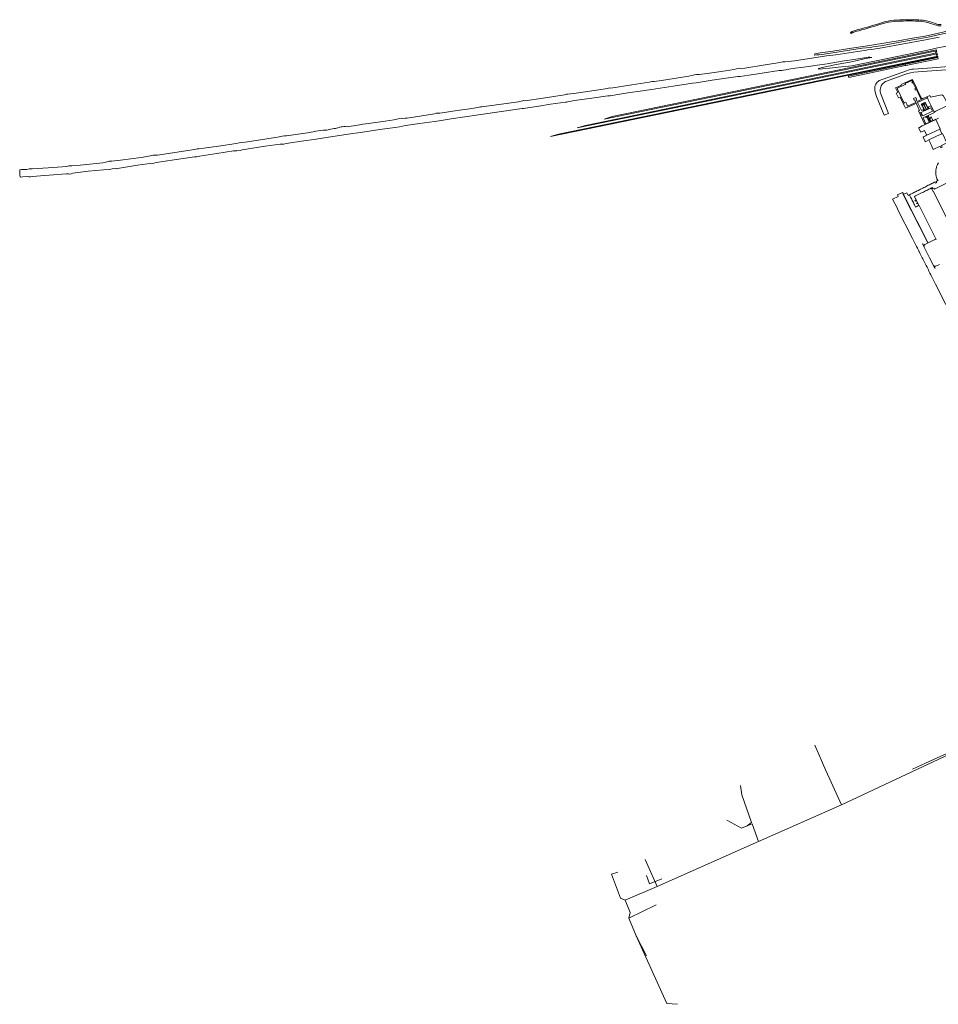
# Model space of a CAD drawing. Extents: x 148869 to 161638, y 453607 to 469810.
# Tile 2 of 256: x 150256 to 151730, y 460467 to 462046. Entities that reach past the tile are written whole.
import ezdxf
from ezdxf.lldxf.tags import DXFTag

# ---------------------------------------------------------------- set-up
doc = ezdxf.new("R2010")
doc.units = 0
for name, color, linetype, lineweight in [('B-OI-RI-DRUKLEIDING-G-niet meenemen', 190, 'RI-PERS', 18), ('B-RO-VH-VERHARDING_ASFALT-GV', 251, 'CONTINUOUS', 18), ('B-RO-VH-VERHARDING_GESLOTEN-GV', 251, 'CONTINUOUS', 18), ('B-RO-VH-VERHARDING_HALFVERHARDING-GV', 251, 'CONTINUOUS', 18), ('B-RO-VH-VERHARDING_OPEN-GV', 251, 'CONTINUOUS', 18)]:
    doc.layers.add(name, color=color, linetype=linetype, lineweight=lineweight)
tags = doc.linetypes.add('RI-PERS', pattern='A,7,-2,["P",Standard,S=1.8,R=0,X=-0.5,Y=-0.9],-2,7,-2,[102,NLCS.SHX,S=1,R=180,X=0,Y=0],-2', length=22).pattern_tags.tags
tags[6] = DXFTag(74, 10)

msp = doc.modelspace()

# ---------------------------------------------------------------- linework, layer by layer
at = {"layer": 'B-OI-RI-DRUKLEIDING-G-niet meenemen'}
for p, q in [((151803.2, 460894.3), (151574, 460786.8)), ((151549.2, 460842.1), (151531.3, 460882.5)), ((151755, 460874.3), (151709, 460853.7)), ((151709, 460853.7), (151688.3, 460844.3)), ((151574, 460786.8), (151549.2, 460842.1)), ((151414.2, 460802.9), (151412.4, 460817.7)), ((151414.2, 460802.9), (151429.6, 460758.6)), ((151574, 460786.8), (151441.1, 460727.9)), ((151413.6, 460749.3), (151390, 460762.5)), ((151423.1, 460753.2), (151413.6, 460749.3)), ((151423.1, 460753.2), (151429.6, 460758.6)), ((151430.8, 460756.6), (151423.1, 460753.2)), ((151441.1, 460727.9), (151430.8, 460756.6)), ((151441.1, 460727.9), (151278.3, 460655.9)), ((151278.3, 460655.9), (151259, 460699.1)), ((151205.4, 460675.7), (151215.5, 460679)), ((151219.5, 460636.9), (151205.4, 460675.7)), ((151266, 460660), (151261.2, 460673.4)), ((151286.1, 460668), (151266, 460660)), ((151227, 460633.7), (151278.3, 460655.9)), ((151227, 460633.7), (151219.5, 460636.9)), ((151227, 460633.7), (151235.1, 460614.3)), ((151233.1, 460605.3), (151276.8, 460626.2)), ((151235.1, 460614.3), (151233.1, 460605.3)), ((151233.1, 460605.3), (151244.6, 460576.8)), ((151244.6, 460576.8), (151261.4, 460544.4)), ((151244.6, 460576.8), (151294.1, 460468.3)), ((151294.1, 460468.3), (151311.3, 460466.9))]:
    msp.add_line(p, q, dxfattribs=at)
at = {"layer": 'B-RO-VH-VERHARDING_ASFALT-GV'}
for points in [[(151697.5, 462045.8, 0.036148), (151658.2, 462045.3)], [(151601.2, 462030.5, 0.048608), (151588.5, 462025.9)], [(151640, 462041.9, -0.015297), (151601.2, 462030.5)], [(151601.9, 462028.6, 0.013488), (151640.8, 462040.1)], [(151658.2, 462045.3, 0.057103), (151640, 462041.9)], [(151640.8, 462040.1, -0.061212), (151658.5, 462043.3)], [(151658.5, 462043.3, -0.036563), (151697.7, 462043.8)], [(151717.9, 462042.3, 0.090566), (151697.5, 462045.8)], [(151697.7, 462043.8, -0.089679), (151717.2, 462040.4)], [(151724.3, 462038.1, 0.0944), (151734.3, 462036.2)], [(151734.2, 462038.3, -0.108396), (151725, 462040)], [(151589.5, 462024.2, -0.04892), (151601.9, 462028.6)]]:
    msp.add_lwpolyline(points, format="xyb", dxfattribs=at)
at = {"layer": 'B-RO-VH-VERHARDING_ASFALT-GV', "flags": 128}
for points in [[(151697.7, 462043.8), (151697.5, 462045.8)], [(151697.5, 462045.8), (151697.7, 462043.8)], [(151717.2, 462040.4), (151724.3, 462038.1)], [(151725, 462040), (151717.9, 462042.3)], [(151588.5, 462025.9), (151589.5, 462024.2)]]:
    msp.add_lwpolyline(points, dxfattribs=at)
at = {"layer": 'B-RO-VH-VERHARDING_GESLOTEN-GV', "flags": 128}
for points in [[(151773.9, 461973.2), (151719.4, 461969.3), (151689.5, 461967.1), (151687, 461966.7), (151684.5, 461966.2), (151681.4, 461965.4), (151678.4, 461964.5), (151640.9, 461950.9), (151638.8, 461950.3), (151636.8, 461949.5), (151634.8, 461948.5), (151633.2, 461947.3), (151631.6, 461945.9), (151630.2, 461944.4), (151629.1, 461942.7), (151628.3, 461940.7), (151627.8, 461938.7), (151627.6, 461936.6), (151627.6, 461934.4), (151627.9, 461932.3), (151628.5, 461929.2), (151629.5, 461926.2), (151630.6, 461923.3), (151642.4, 461893.1), (151649.6, 461895.9), (151637, 461928.3), (151636.5, 461930.4), (151636.3, 461932.6), (151636.4, 461934.4), (151636.6, 461936.3), (151637.1, 461938.1), (151637.9, 461940), (151638.9, 461941.7), (151640.1, 461943.4), (151641.5, 461944.7), (151643, 461945.9), (151644.6, 461946.9), (151646.3, 461947.7), (151679.9, 461959.8), (151682.7, 461960.6), (151685.6, 461961.3), (151690.3, 461962.1), (151703.9, 461963.1), (151772.6, 461968.2)], [(151729.7, 461888.1), (151725.7, 461886.3), (151732.6, 461871.3)], [(151729.7, 461816.6), (151728.3, 461814), (151727.4, 461811.8), (151726.6, 461809.6), (151726, 461807.3), (151725.6, 461804.9), (151725.4, 461802.6), (151725.4, 461800.2), (151725.6, 461797.8), (151726, 461795.4), (151726.6, 461793.1), (151727.4, 461790.9), (151728.6, 461788.2), (151729.7, 461788.8)], [(151784, 461805), (151723.4, 461774.4), (151722.5, 461776.2), (151720.7, 461775.3), (151719.8, 461777.1), (151718, 461776.1), (151716.2, 461775.2), (151716.2, 461775.2), (151717, 461775.6), (151717.1, 461775.6), (151717.6, 461775.8), (151718.2, 461775.7), (151718.6, 461775.4), (151718.9, 461775), (151721, 461771.1), (151721.3, 461771.2), (151753.3, 461707.6)], [(151731.2, 461653.7), (151725.3, 461650.8), (151725, 461650.7), (151724.4, 461650.6), (151723.7, 461650.7), (151723.1, 461651), (151722.6, 461651.5), (151724.6, 461647.7), (151724.2, 461647.5), (151715.5, 461664.5), (151704.3, 461686.9), (151704.7, 461687), (151706.9, 461682.6), (151707, 461682.6), (151706.9, 461682.8), (151706.8, 461683), (151706.8, 461683.8), (151707, 461684.4), (151707.4, 461685.1), (151707.9, 461685.5), (151723.7, 461693.5), (151724.1, 461692.9), (151726.1, 461693.9), (151698.6, 461748.4), (151698.4, 461748.4), (151696.7, 461747.5), (151694.9, 461746.6), (151693.1, 461745.7), (151692.2, 461747.4), (151691.3, 461749.2), (151690.4, 461751), (151689.5, 461752.8), (151688.6, 461754.6), (151687.7, 461756.4), (151686.8, 461758.2), (151685.9, 461759.9), (151684.9, 461761.7), (151684, 461763.5), (151683.1, 461765.3), (151683.1, 461765.4), (151681.9, 461764.9), (151681, 461764.4), (151678.8, 461768.7), (151675.1, 461766.9), (151673.5, 461766.2), (151672, 461769.2), (151664, 461765.2), (151665.2, 461762.8), (151656.2, 461758.5), (151663.8, 461743.3), (151664.3, 461742.3), (151688.1, 461695.1), (151694.4, 461682.7), (151696, 461679.6), (151697.5, 461676.6), (151699, 461673.7), (151699.1, 461673.6), (151699.7, 461672.3), (151700.6, 461670.5), (151702.2, 461667.5), (151703.2, 461665.5), (151703.7, 461664.5), (151704.6, 461662.8), (151705.3, 461661.4), (151706.8, 461658.3), (151708.4, 461655.2), (151709.9, 461652.1), (151711.5, 461649.1), (151713, 461646), (151714.5, 461643), (151716.1, 461639.9), (151717.6, 461636.9), (151725.2, 461621.8), (151741.5, 461589.5)]]:
    msp.add_lwpolyline(points, dxfattribs=at)
for points in [[(151710.1, 461902.3), (151710.4, 461902.4), (151706.8, 461910), (151706.5, 461909.9)], [(151712.7, 461905.6), (151713.4, 461904.1), (151714.4, 461904.5), (151713.8, 461906.1)], [(151707.7, 461901.2), (151710.5, 461902.1), (151712.8, 461903.5), (151710.4, 461902.4), (151710.1, 461902.3)], [(151707.7, 461901.2), (151707.8, 461901.1), (151708, 461900.6), (151708.2, 461900.6), (151710.5, 461902.1)], [(151710.5, 461902.1), (151708.2, 461900.6), (151713, 461902.9)], [(151710.5, 461902.1), (151713, 461902.9), (151713.1, 461903), (151712.8, 461903.5)], [(151731.7, 461870.8), (151732.6, 461871.3), (151725.7, 461886.3), (151707.6, 461877.7), (151703.8, 461875.8), (151699.3, 461873.6), (151698, 461872.9), (151701.4, 461865.8), (151701.5, 461865.7), (151707.3, 461868.5), (151707.4, 461868.4), (151709.2, 461864.6), (151710.9, 461861)], [(151726.8, 461859.3), (151735.4, 461863.2), (151731.7, 461870.8), (151710.9, 461861), (151709.4, 461860.3), (151709.4, 461860.2), (151709.3, 461859.9), (151709.1, 461859.8), (151706, 461858.2), (151706, 461858.3), (151705.2, 461857.9), (151705.3, 461857.7), (151708.6, 461850.8), (151708.7, 461850.6), (151709.6, 461851), (151710.4, 461851.4), (151714.3, 461853.3)], [(151734.5, 461844.4), (151743.3, 461848.7), (151736.3, 461863.7), (151735.4, 461863.2), (151726.8, 461859.3), (151714.3, 461853.3), (151716.2, 461849.4), (151716.9, 461847.9), (151718, 461845.5), (151719.8, 461841.8), (151721.5, 461838.2), (151732.3, 461843.4), (151733.1, 461841.8), (151733.6, 461840.9), (151735.5, 461841.8)], [(151673.4, 461765.8), (151673.9, 461766), (151695.6, 461722.8), (151712.9, 461688.7), (151712.5, 461688.5)]]:
    msp.add_lwpolyline(points, close=True, dxfattribs=at)
at = {"layer": 'B-RO-VH-VERHARDING_HALFVERHARDING-GV', "flags": 128}
for points in [[(151730.9, 462018.5), (151706.2, 462013.2), (151693.9, 462011.2), (151682.9, 462009.1), (151673.6, 462007.3), (151638.8, 462001.2), (151622.6, 461998.5), (151620.5, 461998.8), (151617.4, 461998.4), (151614.3, 461997.5), (151599.9, 461995.2), (151564.9, 461990.1), (151550.1, 461988.3), (151530, 461985.1), (151499, 461980.5), (151484, 461978.5), (151480.2, 461978.6), (151471.9, 461977), (151451.7, 461974), (151419.3, 461968.7), (151413.7, 461968.2), (151410.4, 461968.3), (151408.3, 461968), (151405.9, 461967.2), (151402.2, 461966.3), (151381.1, 461963.4), (151358.5, 461960), (151345.8, 461958.1), (151341.7, 461958.1), (151338.5, 461957.7), (151329.5, 461955.6), (151285.2, 461949), (151273.9, 461947.2), (151271.1, 461947.3), (151267.7, 461946.6), (151265.8, 461945.9), (151237.6, 461941.8), (151203.9, 461936.7), (151202, 461936.8), (151200.2, 461936.5), (151198.8, 461936), (151181.2, 461933.4), (151148.5, 461928.4), (151135.1, 461926.6), (151133.1, 461926.8), (151130, 461925.7), (151095.7, 461920.6), (151066, 461916.3), (151064.1, 461916.4), (151063.1, 461916.2), (151060.5, 461915.5), (151056, 461914.7), (150997.4, 461906.3), (150995, 461906.3), (150992.9, 461906), (150990.8, 461905.3), (150974, 461902.9), (150961.5, 461901.3), (150929.6, 461896.4), (150924.1, 461896.4), (150921.5, 461895.2), (150877.6, 461888.4), (150874, 461888.1), (150869.8, 461888), (150863.1, 461887.1), (150856.1, 461885.6), (150842.2, 461883.4), (150815.3, 461879.5), (150811.1, 461879.3), (150806.1, 461878.6), (150801.2, 461877.8), (150791.1, 461875.8), (150784, 461874.8), (150781, 461874.6), (150778.6, 461874.8), (150775.6, 461874.8), (150773.4, 461874.5), (150771.6, 461874.3), (150769.6, 461873.7), (150768.1, 461873.5), (150764, 461872.5), (150762.2, 461872), (150760.4, 461871.6), (150757.5, 461871.2), (150755.2, 461870.7), (150748.6, 461869.2), (150742.5, 461869), (150730.7, 461867.2), (150726.5, 461866.2), (150717.7, 461864.8), (150684, 461860), (150680.5, 461859.8), (150676.8, 461859.4), (150669.4, 461857.6), (150635, 461852.5), (150617.4, 461850), (150612.2, 461849.5), (150607.9, 461848.9), (150603.3, 461847.8), (150575, 461843.6), (150551, 461840), (150543.1, 461839.1), (150540.4, 461839.1), (150538.3, 461838.8), (150536, 461838.1), (150476.8, 461829.1), (150472.7, 461829.2), (150469.9, 461828.9), (150465.9, 461827.7), (150450.9, 461825.4), (150417.4, 461820.8), (150412.9, 461820.6), (150407.8, 461819.9), (150403.9, 461819.4), (150399.2, 461819.1), (150394, 461817.8), (150389, 461816.9), (150352.9, 461813), (150339.5, 461811.8), (150338.9, 461811.8), (150336.6, 461811.9), (150334.5, 461811.6), (150331.4, 461810.8), (150301.5, 461808.5), (150275.9, 461806.8), (150273.1, 461807.3), (150270.8, 461807), (150267.1, 461806.2), (150260.3, 461806), (150258.5, 461805.8), (150255.8, 461805.7), (150255.8, 461805.6), (150256, 461801.7), (150256.2, 461797.8), (150256.4, 461793.9), (150256.4, 461793.8), (150260.9, 461794), (150260.9, 461794.2), (150268.2, 461794.6), (150270.5, 461794.2), (150273, 461794), (150275.7, 461794.9), (150323.5, 461798.5), (150331, 461799.2), (150334.2, 461799.2), (150337, 461798.6), (150338.4, 461798.9), (150341.3, 461800), (150365.9, 461803.1), (150390.3, 461805.6), (150399.5, 461805.9), (150402.2, 461806.3), (150404.3, 461806.8), (150408.8, 461807.5), (150411.4, 461807.2), (150413.2, 461807.4), (150415.9, 461808.2), (150444.7, 461812.8), (150460.9, 461815.1), (150465.9, 461815.8), (150471.1, 461816), (150474.6, 461817), (150503.6, 461821.7), (150536.4, 461826.5), (150539.8, 461826.4), (150542, 461826.6), (150544.3, 461827.5), (150572.1, 461831.7), (150598.8, 461835.7), (150604.1, 461836), (150609.4, 461836.6), (150612.8, 461837.5), (150649.4, 461843.3), (150673.6, 461846.8), (150677.3, 461846.5), (150679.4, 461846.8), (150683.3, 461847.9), (150711.5, 461852.2), (150728, 461854.2), (150734.5, 461855.1), (150751.3, 461857.7), (150782.7, 461862.8), (150806, 461865.7), (150837.2, 461870.8), (150858.2, 461873.5), (150865.2, 461874.6), (150874.7, 461876.3), (150897.3, 461879.6), (150921.4, 461883.1), (150928.5, 461884.2), (150947.8, 461887.5), (150991.7, 461893.8), (150995.6, 461894), (151061.7, 461903.6), (151064.2, 461903.8), (151067.1, 461904.2), (151088.6, 461907.8), (151107.4, 461910.7), (151131.4, 461914.1), (151133.8, 461914.1), (151134.7, 461914.3), (151137.6, 461914.9), (151146, 461916.4), (151173.7, 461920.6), (151199.4, 461924.2), (151203.1, 461924.3), (151206.3, 461924.6), (151212.2, 461925.8), (151234.8, 461929.4), (151251, 461931.5), (151269.3, 461934.2), (151304.1, 461939.8), (151335.4, 461944.5), (151340.9, 461945.1), (151366.8, 461949.3), (151396.9, 461953.4), (151407.9, 461955), (151410.1, 461955), (151411.8, 461955.1), (151425.3, 461957.5), (151447.1, 461960.7), (151474.2, 461964.7), (151478.3, 461965), (151481.1, 461965.3), (151484.7, 461966.1), (151484.8, 461966.1), (151486.3, 461966.5), (151489.9, 461967.1), (151500.1, 461968.5), (151509, 461969.8), (151521.9, 461971.4), (151531.2, 461972.8), (151551.3, 461975.6), (151578.3, 461980.4), (151583.4, 461981), (151590.1, 461982), (151594.1, 461982.5), (151614.2, 461985.4), (151616.9, 461985.9), (151618.3, 461986), (151619.7, 461986), (151622.8, 461985.8), (151610.6, 461983.5), (151597.2, 461980.4), (151587.5, 461978.4), (151577.9, 461976.4), (151563, 461973.7), (151556.4, 461972.4), (151549.9, 461971), (151537.3, 461968.1), (151537.3, 461967.8), (151537.3, 461967.6), (151537.5, 461967), (151543.8, 461967.7), (151554.8, 461968.7), (151569.1, 461970.2), (151591, 461972.3), (151666.4, 461987.8), (151717.7, 461998.4), (151726.3, 462000.4), (151759.5, 462007.2)], [(151746.1, 462028.5), (151722.9, 462022.9), (151715.4, 462021.3), (151708.5, 462020), (151688.1, 462016.8), (151665.2, 462012.4), (151654.7, 462010.6), (151615.8, 462004.2), (151586.6, 462000.1), (151560.3, 461995.7), (151540.1, 461992.9), (151531.4, 461991.6), (151530.7, 461989.5), (151534.9, 461989.7), (151538, 461989.9), (151546.5, 461991.2), (151573.7, 461995.4), (151607.6, 462000.4), (151620.6, 462001.9), (151625, 462002.5), (151637.2, 462004.6), (151679.4, 462012.6), (151688.8, 462014.2), (151698.4, 462015.5), (151710, 462017.7), (151713.2, 462018.2), (151748.5, 462026.5)]]:
    msp.add_lwpolyline(points, dxfattribs=at)
for points in [[(151728.8, 461986.7), (151728.5, 461987.9), (151120.2, 461862.9), (151107.4, 461858.7)], [(151727.7, 461991.6), (151727.4, 461993.1), (151163.3, 461876.8), (151150.4, 461872.6)], [(151206.4, 461890.8), (151193.5, 461886.6), (151726.7, 461996.5), (151726.4, 461998)], [(151586.2, 461953.7), (151676.4, 461972.6), (151676.2, 461973), (151677.1, 461973.5), (151677.4, 461972.8), (151729.4, 461983.6), (151729.2, 461984.8), (151729, 461985.5), (151585.5, 461955.8), (151585.6, 461955.4)], [(151702.1, 461920.7), (151703, 461918.8), (151704.9, 461919.7)]]:
    msp.add_lwpolyline(points, close=True, dxfattribs=at)
at = {"layer": 'B-RO-VH-VERHARDING_OPEN-GV', "flags": 128}
for points in [[(151727, 461995.1), (151725.2, 461994.8), (151725.4, 461994.1), (151727.2, 461994.5)], [(151728, 461990.3), (151726.2, 461989.9), (151726.4, 461989.2), (151728.2, 461989.6)], [(151688, 461950.6), (151686.7, 461950), (151669.8, 461942.3), (151670.3, 461941.3), (151661.1, 461936.9), (151664.6, 461929.7), (151661.9, 461928.4), (151665.5, 461920.9), (151668.2, 461922.2), (151674.5, 461908.8), (151676.7, 461904.2), (151690, 461910.5), (151694, 461912.4), (151699.6, 461900.7), (151697.9, 461899.9), (151707.9, 461878.4), (151709.7, 461879.3), (151705.2, 461888.8), (151710.7, 461891.3), (151710.9, 461890.9), (151711.6, 461889.5), (151715.1, 461882.1), (151715.2, 461881.8), (151716.6, 461882.5), (151716.5, 461882.7), (151714.3, 461887.4), (151713.8, 461888.4), (151712.1, 461892), (151723.2, 461897.4), (151722.8, 461898.2), (151717.9, 461908.3), (151713.8, 461906.4), (151713.9, 461906.1), (151713.8, 461906.1), (151714.4, 461904.5), (151714.5, 461904.4), (151712.8, 461903.5), (151713.1, 461903), (151717.5, 461905.1), (151720.3, 461899.3), (151704.7, 461891.9), (151704.1, 461893), (151703.2, 461892.5), (151702.8, 461893.5), (151703.7, 461894), (151702.9, 461895.5), (151702, 461895.1), (151701.6, 461896), (151702.5, 461896.5), (151702.4, 461896.6), (151701.6, 461896.3), (151701.2, 461897.3), (151701.9, 461897.6), (151708, 461900.6), (151707.8, 461901.1), (151706.1, 461900.3), (151706, 461900.6), (151705.2, 461901.9), (151704.8, 461901.7), (151704.7, 461901.9), (151702.4, 461900.8), (151696.3, 461913.5), (151712, 461920.9), (151711.1, 461922.7), (151704.9, 461919.7), (151703, 461918.8), (151702.1, 461920.7), (151700.3, 461924.5), (151698.4, 461928.6), (151694.5, 461936.9)], [(151676.2, 461942.2), (151676.2, 461942.3), (151676.8, 461942.6), (151676.3, 461943.8), (151687.3, 461948.8), (151688.5, 461946.3), (151686.9, 461945.6), (151687.4, 461944.5), (151688.9, 461945.3), (151693.4, 461936), (151691.9, 461935.2), (151691.7, 461935.2), (151692.6, 461933.4), (151694.3, 461934.2), (151701.8, 461918.2), (151695.4, 461915.2), (151693.9, 461918.4), (151694.7, 461918.7), (151693.5, 461921.2), (151693.4, 461921.4), (151689.7, 461919.6), (151690.9, 461917), (151691.7, 461917.3), (151693.4, 461913.6), (151690.7, 461912.3), (151680.3, 461907.4), (151678.8, 461910.7), (151677.3, 461913.8), (151675, 461912.7), (151675.1, 461912.5), (151674.8, 461912.4), (151668.5, 461925.6), (151668.4, 461925.5), (151668.3, 461925.8), (151668.4, 461925.8), (151664.1, 461935), (151664, 461934.9), (151663.4, 461936.2), (151664.2, 461936.6), (151664.3, 461936.5)], [(151735.9, 461925.7), (151735.4, 461925.6), (151716.9, 461922.2), (151715.7, 461924.8), (151711.1, 461922.7), (151712, 461920.9), (151714, 461916.4), (151717.9, 461908.3), (151722.8, 461898.2), (151725.4, 461899.4), (151743.1, 461907.9), (151747.3, 461904.8), (151753.8, 461899.9), (151756.2, 461901.2), (151758.5, 461903.1), (151757.9, 461903.6), (151750.7, 461909), (151747.4, 461911.2), (151742.6, 461914.8), (151737.3, 461924.7), (151736.2, 461924.5)], [(151708.7, 461914), (151702, 461911), (151702.5, 461909.9), (151703.4, 461910.3), (151703.8, 461909.5), (151703, 461909), (151703.3, 461908.3), (151703.4, 461908), (151704.2, 461908.4), (151704.1, 461908.7), (151704.7, 461909), (151704.8, 461909.6), (151705, 461910.1), (151704.6, 461911), (151706.7, 461912), (151707.2, 461911.2), (151707.4, 461911.2), (151707.9, 461911.1), (151708.3, 461910.8), (151709.1, 461911.2), (151712.7, 461903.7), (151713.4, 461904.1), (151712.7, 461905.6)], [(151706.2, 461902.4), (151706.9, 461901), (151707.7, 461901.3), (151704.8, 461907.2), (151704, 461906.8), (151705.1, 461904.7)], [(151711.6, 461889.5), (151710.9, 461890.9), (151709.4, 461890.2), (151710.1, 461888.7)], [(151713, 461890.6), (151714.1, 461891.2), (151713.4, 461892.7), (151712.3, 461892.1)], [(151713.8, 461888.4), (151714.3, 461887.4), (151716.5, 461888.4), (151716.9, 461887.6), (151715.7, 461887.1), (151717.4, 461883.3), (151720.5, 461884.8), (151718, 461890.3)], [(151725.7, 461886.3), (151725.5, 461886.7), (151716.6, 461882.5), (151715.2, 461881.8), (151709.7, 461879.3), (151707.9, 461878.4), (151707.4, 461878.1), (151707.6, 461877.7)]]:
    msp.add_lwpolyline(points, close=True, dxfattribs=at)
msp.add_lwpolyline([(151729.7, 461788.8), (151728.6, 461788.2), (151727.9, 461787.8), (151726, 461786.9), (151726.9, 461785.1), (151725.1, 461784.2), (151724.2, 461786), (151722.5, 461785.1), (151722.4, 461785.1), (151720.7, 461784.2), (151718.9, 461783.3), (151718.4, 461783.1), (151717.1, 461782.4), (151715.3, 461781.5), (151714.4, 461781.1), (151713.5, 461780.6), (151711.7, 461779.7), (151710.5, 461779.1), (151710, 461778.8), (151708.2, 461777.9), (151706.5, 461777.1), (151706.4, 461777), (151704.6, 461776.1), (151702.8, 461775.2), (151702.5, 461775), (151701, 461774.3), (151699.2, 461773.4), (151698.3, 461772.9), (151697.5, 461772.5), (151697.2, 461772.4), (151695.7, 461771.6), (151693.9, 461770.7), (151692.4, 461770), (151692.1, 461769.8), (151690.3, 461768.9), (151688.5, 461768), (151686.7, 461767.1), (151685.3, 461766.4), (151684.9, 461766.2), (151683.1, 461765.3), (151684, 461763.5), (151684.9, 461761.7), (151685.9, 461759.9), (151686.8, 461758.2), (151687.7, 461756.4), (151688.6, 461754.6), (151689.5, 461752.8), (151690.4, 461751), (151691.3, 461749.2), (151692.2, 461747.4), (151693.1, 461745.7), (151694.9, 461746.6), (151696.7, 461747.5), (151698.4, 461748.4), (151697.6, 461750.1), (151696.7, 461751.8), (151694.9, 461751), (151694.9, 461751), (151694.4, 461751.9), (151696.2, 461752.7), (151694.4, 461756.3), (151692.6, 461755.4), (151692.1, 461756.4), (151693.9, 461757.3), (151693, 461759.1), (151692.1, 461760.9), (151691.2, 461762.7), (151693, 461763.5), (151703.7, 461768.9), (151705.5, 461769.8), (151707.3, 461770.7), (151709, 461771.6), (151709.1, 461771.6), (151710.9, 461772.5), (151712.7, 461773.4), (151714.4, 461774.3), (151716.2, 461775.2), (151716.2, 461775.2), (151718, 461776.1), (151719.8, 461777.1), (151720.7, 461775.3), (151722.5, 461776.2), (151723.4, 461774.4), (151784, 461805)], dxfattribs=at)

doc.saveas('drawing.dxf')
